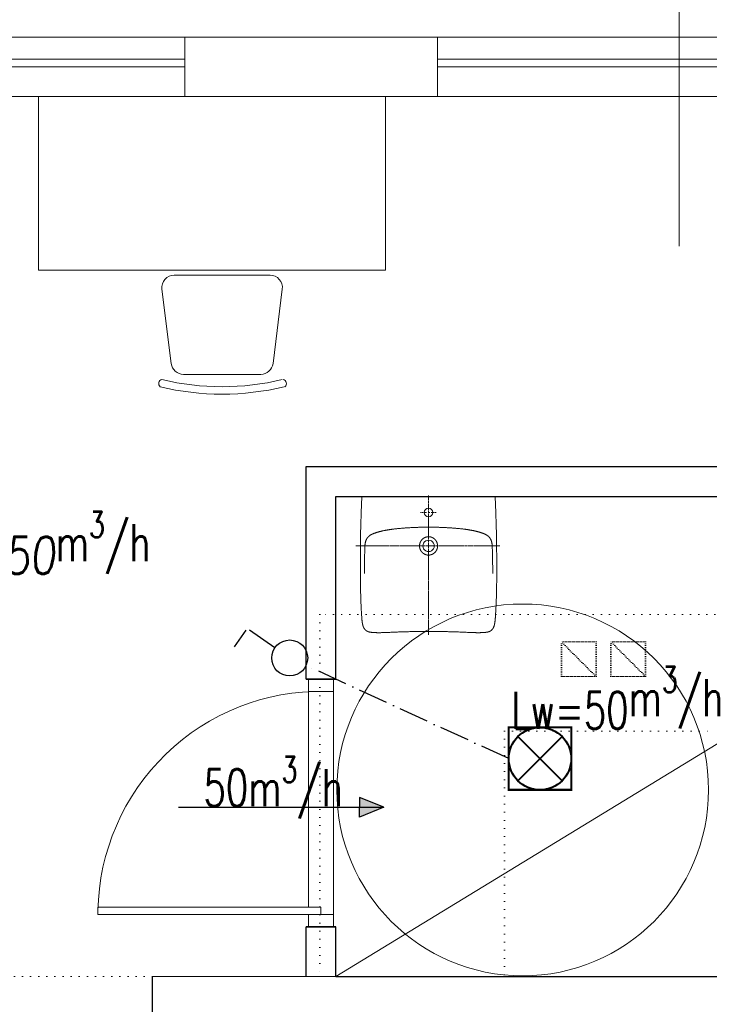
# Model space of a CAD drawing. Header units: millimetres. Extents: x -6513 to 30474, y -6915 to 65597.
# Tile 53 of 256: x -929 to -651, y 6786 to 7184. Entities that reach past the tile are written whole.
import ezdxf

# ---------------------------------------------------------------- set-up
doc = ezdxf.new("R2010")
doc.units = ezdxf.units.MM
for name, pattern in [('ACAD_ISO10W100', [18, 12, -3, 0, -3]), ('CENTER', [0.6, 0.375, -0.075, 0.075, -0.075]), ('DOT', [6.35, 0, -6.35])]:
    doc.linetypes.add(name, pattern=pattern)
for name, color, linetype, lineweight in [('A_cienka', 8, 'Continuous', 5), ('A_meble', 8, 'Continuous', 0), ('A_widok', 8, 'Continuous', 13), ('cieńkie', 8, 'Continuous', 9), ('DB-WM-nawiew-opis', 8, 'Continuous', 25), ('DB-WM-nawiew-opis-odnośnik', 8, 'Continuous', 30), ('DB-WM-wywiew-opis', 8, 'Continuous', 25), ('DB_WM_nawiew', 8, 'Continuous', 30), ('E_oświetlenie', 1, 'Continuous', 30), ('E_technologia', 1, 'ACAD_ISO10W100', 30), ('sanitarne ARCHWIG', 8, 'Continuous', 9), ('snitarne archwig nowe', 8, 'Continuous', 9), ('Stolarka ARCHWIG', 8, 'Continuous', 5), ('wyburzenia', 8, 'DOT', 20), ('Ściany ARCHWIG', 8, 'Continuous', 30)]:
    doc.layers.add(name, color=color, linetype=linetype, lineweight=lineweight)
doc.layers.add('DB_WM_nawiew-opis', color=8, linetype='Continuous')
doc.styles.add('ROMANSS', font='romans.shx', dxfattribs={"width": 0.8, "oblique": 5})
doc.styles.get("Standard").update_dxf_attribs({"font": 'txt.shx', "width": 0.9})

# ---------------------------------------------------------------- blocks, each defined once
blk = doc.blocks.new('A$C2355049C')
at = {"layer": 'DB-WM-nawiew-opis-odnośnik'}
h = blk.add_hatch(color=256, dxfattribs=at)
h.paths.add_polyline_path([(0, -9.82), (3.94, -9.82), (0, 0)])
h.paths.add_polyline_path([(0, 0), (-3.94, -9.82), (0, -9.82)])
at = {"layer": 'DB-WM-nawiew-opis-odnośnik', "flags": 128}
for points in [[(0, 0), (-3.94, -9.82), (0, -9.82)], [(0, -82.94), (0, 0)], [(0, 0), (3.94, -9.82), (0, -9.82)]]:
    blk.add_lwpolyline(points, dxfattribs=at)
blk = doc.blocks.new('raster')
at = {"layer": 'E_oświetlenie', "lineweight": 40}
for p, q in [((-21.21, 21.21), (21.21, -21.21)), ((21.21, 21.21), (-21.21, -21.21))]:
    blk.add_line(p, q, dxfattribs=at)
at = {"layer": 'E_oświetlenie', "const_width": 2}
blk.add_lwpolyline([(-30, -30), (30, -30), (30, 30), (-30, 30)], close=True, dxfattribs=at)
at = {"layer": 'E_oświetlenie', "lineweight": 40}
blk.add_circle((0, 0), 30, dxfattribs=at)

msp = doc.modelspace()

# ---------------------------------------------------------------- linework, layer by layer
at = {"layer": 'A_cienka', "ltscale": 10}
msp.add_line((-662.946, 7092.253), (-662.946, 7243.05), dxfattribs=at)
at = {"layer": 'A_cienka'}
for p, q in [((-2791.446, 7176.652), (2345.554, 7176.652)), ((-2791.446, 7176.652), (4632.554, 7176.652)), ((-862.446, 7167.652), (-1057.446, 7167.652)), ((-760.446, 7167.652), (-565.446, 7167.652)), ((-862.446, 7164.652), (-1057.446, 7164.652)), ((-760.446, 7164.652), (-565.446, 7164.652)), ((-1081.446, 7152.652), (-541.446, 7152.652))]:
    msp.add_line(p, q, dxfattribs=at)
at = {"layer": 'A_meble'}
for p, q in [((-781.446, 7152.652), (-921.446, 7152.652)), ((-921.446, 7152.652), (-921.446, 7082.652)), ((-781.446, 7082.652), (-781.446, 7152.652)), ((-921.446, 7082.652), (-781.446, 7082.652)), ((-828.012, 7080.553), (-866.684, 7080.553)), ((-871.645, 7074.933), (-867.895, 7044.933)), ((-823.05, 7074.933), (-826.8, 7044.933)), ((-862.934, 7040.553), (-831.762, 7040.553))]:
    msp.add_line(p, q, dxfattribs=at)
for centre, radius, start, end in [((-866.684, 7075.553), 5, 90, 187.12502), ((-828.012, 7075.553), 5, 352.87498, 90), ((-862.934, 7045.553), 5, 187.12502, 270), ((-831.762, 7045.553), 5, 270, 352.87498), ((-871.244, 7036.828), 1.687, 103.52517, 229.10374), ((-847.348, 7138.22), 105.667, 256.31445, 283.68555), ((-847.348, 7138.22), 102.667, 256.31445, 283.68555), ((-823.09, 7036.828), 1.687, 310.89626, 76.47483)]:
    msp.add_arc(centre, radius, start, end, dxfattribs=at)
at = {"layer": 'A_widok', "ltscale": 5}
msp.add_line((-541.446, 6797.652), (-875.492, 6797.652), dxfattribs=at)
msp.add_lwpolyline([(-862.446, 7176.652), (-760.446, 7176.652), (-760.446, 7152.652), (-862.446, 7152.652)], close=True, dxfattribs=at)
at = {"layer": 'cieńkie'}
msp.add_circle((-726.065, 6872.902), 75, dxfattribs=at)
at = {"layer": 'E_oświetlenie'}
for p, q in [((-837.71, 6937.411, -4.306), (-842.411, 6930.635, -4.306)), ((-826.025, 6930.271, -4.306), (-836.317, 6937.411, -4.306))]:
    msp.add_line(p, q, dxfattribs=at)
msp.add_circle((-820.066, 6926.137, -4.306), 7.252, dxfattribs=at)
at = {"layer": 'E_technologia'}
msp.add_line((-731.664, 6885.532, 40.424), (-813.476, 6923.11, -4.306), dxfattribs=at)
at = {"layer": 'sanitarne ARCHWIG', "linetype": 'Continuous'}
for points in [[(-790.929, 6991.335), (-791.215, 6984.728), (-791.358, 6979.806), (-791.435, 6975.912), (-791.48, 6972.687), (-791.508, 6969.931), (-791.525, 6967.522), (-791.536, 6965.379), (-791.542, 6963.448), (-791.544, 6962.421)], [(-790.929, 6991.338), (-737.13, 6991.341)], [(-737.13, 6991.336), (-736.844, 6984.729), (-736.701, 6979.806), (-736.624, 6975.912), (-736.579, 6972.687), (-736.551, 6969.931), (-736.534, 6967.522), (-736.522, 6965.38), (-736.516, 6963.449), (-736.515, 6962.422)], [(-767.133, 6984.843), (-767.25, 6984.843)], [(-766.2, 6984.843), (-766.9, 6984.843)], [(-765.85, 6984.843), (-765.967, 6984.843)], [(-764.917, 6984.843), (-765.617, 6984.843)], [(-763.555, 6984.844), (-764.255, 6984.844)], [(-762.272, 6984.844), (-762.972, 6984.844)], [(-761.922, 6984.844), (-762.038, 6984.844)], [(-760.988, 6984.844), (-761.688, 6984.844)], [(-764.035, 6978.902), (-764.348, 6978.902), (-764.662, 6978.9), (-764.975, 6978.899), (-765.289, 6978.896), (-765.602, 6978.893), (-765.915, 6978.889), (-766.229, 6978.885), (-766.542, 6978.88), (-766.855, 6978.874), (-767.169, 6978.868), (-767.482, 6978.86), (-767.795, 6978.852), (-768.109, 6978.844), (-768.422, 6978.834), (-768.735, 6978.824), (-769.048, 6978.814), (-769.361, 6978.802), (-769.675, 6978.79), (-769.988, 6978.777), (-770.301, 6978.763), (-770.614, 6978.748), (-770.927, 6978.733), (-771.24, 6978.716), (-771.553, 6978.699), (-771.866, 6978.681), (-772.178, 6978.662), (-772.491, 6978.643), (-772.804, 6978.622), (-773.117, 6978.601), (-773.429, 6978.579), (-773.742, 6978.555), (-774.054, 6978.531), (-774.367, 6978.506), (-774.679, 6978.48), (-774.991, 6978.454), (-775.303, 6978.426), (-775.615, 6978.397), (-775.927, 6978.367), (-776.239, 6978.337), (-776.551, 6978.305), (-776.863, 6978.273), (-777.174, 6978.239), (-777.486, 6978.204), (-777.797, 6978.169), (-778.108, 6978.132), (-778.419, 6978.094), (-778.575, 6978.074), (-778.73, 6978.055), (-778.886, 6978.034), (-779.041, 6978.014), (-779.196, 6977.993), (-779.352, 6977.972), (-779.507, 6977.95), (-779.662, 6977.928), (-779.817, 6977.905), (-779.972, 6977.882), (-780.127, 6977.858), (-780.282, 6977.834), (-780.436, 6977.809), (-780.591, 6977.784), (-780.746, 6977.758), (-780.9, 6977.732), (-781.054, 6977.705), (-781.209, 6977.677), (-781.363, 6977.649), (-781.517, 6977.62), (-781.671, 6977.591), (-781.824, 6977.56), (-781.978, 6977.53), (-782.132, 6977.498), (-782.285, 6977.466), (-782.438, 6977.433), (-782.591, 6977.399), (-782.744, 6977.365), (-782.897, 6977.329), (-783.049, 6977.293), (-783.202, 6977.257), (-783.354, 6977.219), (-783.506, 6977.181), (-783.657, 6977.141), (-783.809, 6977.101), (-783.96, 6977.06), (-784.111, 6977.019), (-784.262, 6976.976), (-784.412, 6976.932), (-784.563, 6976.888), (-784.713, 6976.843), (-784.862, 6976.797), (-785.012, 6976.75), (-785.161, 6976.702), (-785.31, 6976.653), (-785.459, 6976.603), (-785.607, 6976.552), (-785.755, 6976.5), (-785.828, 6976.474), (-785.902, 6976.447), (-785.976, 6976.42), (-786.049, 6976.393), (-786.122, 6976.365), (-786.195, 6976.336), (-786.268, 6976.308), (-786.341, 6976.279), (-786.413, 6976.249), (-786.486, 6976.219), (-786.558, 6976.188), (-786.63, 6976.156), (-786.701, 6976.124), (-786.772, 6976.092), (-786.843, 6976.059), (-786.914, 6976.025), (-786.984, 6975.99), (-787.054, 6975.955), (-787.124, 6975.919), (-787.193, 6975.882), (-787.262, 6975.844), (-787.33, 6975.806), (-787.398, 6975.766), (-787.465, 6975.726), (-787.532, 6975.685), (-787.598, 6975.643), (-787.663, 6975.6), (-787.728, 6975.556), (-787.793, 6975.511), (-787.856, 6975.465), (-787.887, 6975.441), (-787.919, 6975.418), (-787.95, 6975.394), (-787.981, 6975.37), (-788.011, 6975.345), (-788.042, 6975.32), (-788.072, 6975.295), (-788.102, 6975.27), (-788.131, 6975.245), (-788.161, 6975.219), (-788.19, 6975.193), (-788.219, 6975.166), (-788.248, 6975.14), (-788.276, 6975.113), (-788.305, 6975.085), (-788.333, 6975.058), (-788.36, 6975.03), (-788.388, 6975.002), (-788.415, 6974.974), (-788.441, 6974.945), (-788.468, 6974.916), (-788.494, 6974.887), (-788.52, 6974.858), (-788.546, 6974.828), (-788.571, 6974.798), (-788.596, 6974.768), (-788.62, 6974.737), (-788.645, 6974.707), (-788.669, 6974.676), (-788.692, 6974.644), (-788.716, 6974.613), (-788.739, 6974.581), (-788.761, 6974.549), (-788.784, 6974.517), (-788.806, 6974.485), (-788.828, 6974.452), (-788.849, 6974.42), (-788.871, 6974.387), (-788.891, 6974.353), (-788.912, 6974.32), (-788.932, 6974.287), (-788.952, 6974.253), (-788.972, 6974.219), (-788.992, 6974.185), (-789.011, 6974.151), (-789.03, 6974.116), (-789.048, 6974.082), (-789.067, 6974.047), (-789.102, 6973.977), (-789.137, 6973.907), (-789.17, 6973.836), (-789.203, 6973.765), (-789.234, 6973.693), (-789.264, 6973.621), (-789.293, 6973.548), (-789.321, 6973.475), (-789.348, 6973.401), (-789.374, 6973.327), (-789.398, 6973.253), (-789.422, 6973.178), (-789.444, 6973.103), (-789.465, 6973.027), (-789.486, 6972.952), (-789.505, 6972.876), (-789.523, 6972.8), (-789.541, 6972.723), (-789.557, 6972.646), (-789.573, 6972.57), (-789.587, 6972.493), (-789.601, 6972.415), (-789.614, 6972.338), (-789.626, 6972.261), (-789.637, 6972.183), (-789.647, 6972.105), (-789.657, 6972.028), (-789.665, 6971.95), (-789.674, 6971.872), (-789.681, 6971.794), (-789.688, 6971.716), (-789.695, 6971.638), (-789.7, 6971.559), (-789.706, 6971.481), (-789.711, 6971.403), (-789.716, 6971.325), (-789.724, 6971.168), (-789.731, 6971.012), (-789.737, 6970.855), (-789.743, 6970.699), (-789.748, 6970.542), (-789.759, 6970.229), (-789.768, 6969.916), (-789.778, 6969.602), (-789.787, 6969.289), (-789.796, 6968.976), (-789.804, 6968.663), (-789.812, 6968.349), (-789.819, 6968.036), (-789.826, 6967.723), (-789.84, 6967.096), (-789.852, 6966.469), (-789.863, 6965.843), (-789.874, 6965.216), (-789.883, 6964.589), (-789.892, 6963.963), (-789.9, 6963.336), (-789.907, 6962.709), (-789.914, 6962.082), (-789.92, 6961.456), (-789.926, 6960.829), (-789.932, 6960.202)], [(-764.023, 6978.902), (-763.71, 6978.902), (-763.396, 6978.9), (-763.083, 6978.899), (-762.77, 6978.896), (-762.456, 6978.893), (-762.143, 6978.889), (-761.829, 6978.885), (-761.516, 6978.88), (-761.203, 6978.874), (-760.889, 6978.868), (-760.576, 6978.86), (-760.263, 6978.852), (-759.95, 6978.844), (-759.636, 6978.834), (-759.323, 6978.824), (-759.01, 6978.814), (-758.697, 6978.802), (-758.384, 6978.79), (-758.07, 6978.777), (-757.757, 6978.763), (-757.444, 6978.748), (-757.131, 6978.733), (-756.818, 6978.716), (-756.505, 6978.699), (-756.193, 6978.681), (-755.88, 6978.662), (-755.567, 6978.643), (-755.254, 6978.622), (-754.942, 6978.601), (-754.629, 6978.579), (-754.316, 6978.555), (-754.004, 6978.531), (-753.692, 6978.506), (-753.379, 6978.48), (-753.067, 6978.454), (-752.755, 6978.426), (-752.443, 6978.397), (-752.131, 6978.367), (-751.819, 6978.337), (-751.507, 6978.305), (-751.195, 6978.273), (-750.884, 6978.239), (-750.572, 6978.204), (-750.261, 6978.169), (-749.95, 6978.132), (-749.639, 6978.094), (-749.483, 6978.074), (-749.328, 6978.055), (-749.172, 6978.034), (-749.017, 6978.014), (-748.862, 6977.993), (-748.707, 6977.972), (-748.551, 6977.95), (-748.396, 6977.928), (-748.241, 6977.905), (-748.086, 6977.882), (-747.931, 6977.858), (-747.776, 6977.834), (-747.622, 6977.809), (-747.467, 6977.784), (-747.313, 6977.758), (-747.158, 6977.732), (-747.004, 6977.705), (-746.849, 6977.677), (-746.695, 6977.649), (-746.541, 6977.62), (-746.387, 6977.591), (-746.234, 6977.56), (-746.08, 6977.53), (-745.927, 6977.498), (-745.773, 6977.466), (-745.62, 6977.433), (-745.467, 6977.399), (-745.314, 6977.365), (-745.161, 6977.329), (-745.009, 6977.293), (-744.857, 6977.257), (-744.704, 6977.219), (-744.553, 6977.181), (-744.401, 6977.141), (-744.249, 6977.101), (-744.098, 6977.06), (-743.947, 6977.019), (-743.796, 6976.976), (-743.646, 6976.932), (-743.495, 6976.888), (-743.345, 6976.843), (-743.196, 6976.797), (-743.046, 6976.75), (-742.897, 6976.702), (-742.748, 6976.653), (-742.6, 6976.603), (-742.451, 6976.552), (-742.304, 6976.5), (-742.23, 6976.474), (-742.156, 6976.447), (-742.083, 6976.42), (-742.009, 6976.393), (-741.936, 6976.365), (-741.863, 6976.336), (-741.79, 6976.308), (-741.717, 6976.279), (-741.645, 6976.249), (-741.572, 6976.219), (-741.5, 6976.188), (-741.429, 6976.156), (-741.357, 6976.124), (-741.286, 6976.092), (-741.215, 6976.059), (-741.144, 6976.025), (-741.074, 6975.99), (-741.004, 6975.955), (-740.934, 6975.919), (-740.865, 6975.882), (-740.796, 6975.844), (-740.728, 6975.806), (-740.66, 6975.766), (-740.593, 6975.726), (-740.526, 6975.685), (-740.46, 6975.643), (-740.395, 6975.6), (-740.33, 6975.556), (-740.266, 6975.511), (-740.202, 6975.465), (-740.171, 6975.441), (-740.139, 6975.418), (-740.108, 6975.394), (-740.078, 6975.37), (-740.047, 6975.345), (-740.017, 6975.32), (-739.986, 6975.295), (-739.956, 6975.27), (-739.927, 6975.245), (-739.897, 6975.219), (-739.868, 6975.193), (-739.839, 6975.166), (-739.81, 6975.14), (-739.782, 6975.113), (-739.753, 6975.085), (-739.726, 6975.058), (-739.698, 6975.03), (-739.67, 6975.002), (-739.643, 6974.974), (-739.617, 6974.945), (-739.59, 6974.916), (-739.564, 6974.887), (-739.538, 6974.858), (-739.513, 6974.828), (-739.487, 6974.798), (-739.462, 6974.768), (-739.438, 6974.737), (-739.413, 6974.707), (-739.389, 6974.676), (-739.366, 6974.644), (-739.342, 6974.613), (-739.319, 6974.581), (-739.297, 6974.549), (-739.274, 6974.517), (-739.252, 6974.485), (-739.23, 6974.452), (-739.209, 6974.42), (-739.188, 6974.387), (-739.167, 6974.353), (-739.146, 6974.32), (-739.126, 6974.287), (-739.106, 6974.253), (-739.086, 6974.219), (-739.066, 6974.185), (-739.047, 6974.151), (-739.028, 6974.116), (-739.01, 6974.082), (-738.992, 6974.047), (-738.956, 6973.977), (-738.921, 6973.907), (-738.888, 6973.836), (-738.855, 6973.765), (-738.824, 6973.693), (-738.794, 6973.621), (-738.765, 6973.548), (-738.737, 6973.475), (-738.71, 6973.401), (-738.685, 6973.327), (-738.66, 6973.253), (-738.637, 6973.178), (-738.614, 6973.103), (-738.593, 6973.027), (-738.572, 6972.952), (-738.553, 6972.876), (-738.535, 6972.8), (-738.517, 6972.723), (-738.501, 6972.646), (-738.485, 6972.57), (-738.471, 6972.493), (-738.457, 6972.415), (-738.444, 6972.338), (-738.432, 6972.261), (-738.421, 6972.183), (-738.411, 6972.105), (-738.402, 6972.028), (-738.393, 6971.95), (-738.385, 6971.872), (-738.377, 6971.794), (-738.37, 6971.716), (-738.364, 6971.638), (-738.358, 6971.559), (-738.352, 6971.481), (-738.347, 6971.403), (-738.343, 6971.325), (-738.334, 6971.168), (-738.327, 6971.012), (-738.321, 6970.855), (-738.315, 6970.699), (-738.31, 6970.542), (-738.3, 6970.229), (-738.29, 6969.916), (-738.28, 6969.602), (-738.271, 6969.289), (-738.263, 6968.976), (-738.254, 6968.663), (-738.247, 6968.349), (-738.239, 6968.036), (-738.232, 6967.723), (-738.218, 6967.096), (-738.206, 6966.469), (-738.195, 6965.843), (-738.185, 6965.216), (-738.175, 6964.589), (-738.166, 6963.963), (-738.158, 6963.336), (-738.151, 6962.709), (-738.144, 6962.082), (-738.138, 6961.456), (-738.132, 6960.829), (-738.126, 6960.202)], [(-764.029, 6975.053), (-764.057, 6975.053), (-764.085, 6975.052), (-764.113, 6975.051), (-764.141, 6975.05), (-764.169, 6975.048), (-764.196, 6975.047), (-764.224, 6975.045), (-764.252, 6975.043), (-764.28, 6975.041), (-764.308, 6975.038), (-764.336, 6975.036), (-764.363, 6975.033), (-764.391, 6975.03), (-764.419, 6975.027), (-764.447, 6975.024), (-764.474, 6975.02), (-764.502, 6975.016), (-764.53, 6975.012), (-764.557, 6975.008), (-764.585, 6975.004), (-764.613, 6974.999), (-764.64, 6974.994), (-764.668, 6974.989), (-764.695, 6974.984), (-764.722, 6974.979), (-764.75, 6974.973), (-764.777, 6974.967), (-764.804, 6974.961), (-764.832, 6974.955), (-764.859, 6974.948), (-764.886, 6974.942), (-764.913, 6974.935), (-764.94, 6974.928), (-764.967, 6974.921), (-764.994, 6974.913), (-765.021, 6974.905), (-765.048, 6974.898), (-765.074, 6974.89), (-765.101, 6974.881), (-765.128, 6974.873), (-765.154, 6974.864), (-765.181, 6974.855), (-765.207, 6974.846), (-765.234, 6974.837), (-765.26, 6974.827), (-765.286, 6974.818), (-765.312, 6974.808), (-765.338, 6974.798), (-765.364, 6974.788), (-765.39, 6974.777), (-765.416, 6974.766), (-765.442, 6974.755), (-765.467, 6974.744), (-765.493, 6974.733), (-765.518, 6974.722), (-765.544, 6974.71), (-765.569, 6974.698), (-765.594, 6974.686), (-765.619, 6974.674), (-765.644, 6974.661), (-765.669, 6974.649), (-765.694, 6974.636), (-765.719, 6974.623), (-765.743, 6974.61), (-765.768, 6974.596), (-765.792, 6974.583), (-765.817, 6974.569), (-765.841, 6974.555), (-765.865, 6974.541), (-765.889, 6974.526), (-765.913, 6974.512), (-765.936, 6974.497), (-765.96, 6974.482), (-765.984, 6974.467), (-766.007, 6974.452), (-766.03, 6974.436), (-766.053, 6974.42), (-766.076, 6974.405), (-766.099, 6974.389), (-766.122, 6974.372), (-766.145, 6974.356), (-766.167, 6974.34), (-766.19, 6974.323), (-766.212, 6974.306), (-766.234, 6974.289), (-766.256, 6974.272), (-766.278, 6974.254), (-766.3, 6974.237), (-766.321, 6974.219), (-766.343, 6974.201), (-766.364, 6974.183), (-766.385, 6974.165), (-766.406, 6974.147), (-766.427, 6974.128), (-766.448, 6974.109), (-766.469, 6974.091), (-766.489, 6974.072), (-766.509, 6974.052), (-766.53, 6974.033), (-766.55, 6974.014), (-766.57, 6973.994), (-766.589, 6973.974), (-766.609, 6973.954), (-766.628, 6973.934), (-766.648, 6973.914), (-766.667, 6973.894), (-766.686, 6973.873), (-766.705, 6973.853), (-766.723, 6973.832), (-766.742, 6973.811), (-766.76, 6973.79), (-766.778, 6973.769), (-766.796, 6973.747), (-766.814, 6973.726), (-766.832, 6973.704), (-766.85, 6973.683), (-766.867, 6973.661), (-766.884, 6973.639), (-766.901, 6973.617), (-766.918, 6973.594), (-766.935, 6973.572), (-766.952, 6973.55), (-766.968, 6973.527), (-766.984, 6973.504), (-767, 6973.481), (-767.016, 6973.458), (-767.032, 6973.435), (-767.048, 6973.412), (-767.063, 6973.389), (-767.078, 6973.365), (-767.093, 6973.342), (-767.108, 6973.318), (-767.123, 6973.294), (-767.137, 6973.271), (-767.152, 6973.247), (-767.166, 6973.223), (-767.18, 6973.198), (-767.194, 6973.174), (-767.207, 6973.15), (-767.221, 6973.125), (-767.234, 6973.101), (-767.247, 6973.076), (-767.26, 6973.051), (-767.273, 6973.026), (-767.285, 6973.001), (-767.298, 6972.976), (-767.31, 6972.951), (-767.322, 6972.926), (-767.333, 6972.9), (-767.345, 6972.875), (-767.356, 6972.849), (-767.368, 6972.824), (-767.379, 6972.798), (-767.389, 6972.772), (-767.4, 6972.747), (-767.41, 6972.721), (-767.421, 6972.695), (-767.431, 6972.669), (-767.44, 6972.642), (-767.45, 6972.616), (-767.459, 6972.59), (-767.469, 6972.563), (-767.478, 6972.537), (-767.486, 6972.511), (-767.495, 6972.484), (-767.504, 6972.457), (-767.512, 6972.431), (-767.52, 6972.404), (-767.528, 6972.377), (-767.535, 6972.35), (-767.543, 6972.323), (-767.55, 6972.296), (-767.557, 6972.269), (-767.564, 6972.242), (-767.571, 6972.215), (-767.577, 6972.188), (-767.583, 6972.161), (-767.59, 6972.133), (-767.595, 6972.106), (-767.601, 6972.079), (-767.607, 6972.051), (-767.612, 6972.024), (-767.617, 6971.996), (-767.622, 6971.969), (-767.627, 6971.941), (-767.631, 6971.914), (-767.635, 6971.886), (-767.64, 6971.859), (-767.643, 6971.831), (-767.647, 6971.803), (-767.651, 6971.776), (-767.654, 6971.748), (-767.657, 6971.72), (-767.66, 6971.692), (-767.662, 6971.664), (-767.665, 6971.637), (-767.667, 6971.609), (-767.669, 6971.581), (-767.671, 6971.553), (-767.673, 6971.525), (-767.674, 6971.497), (-767.675, 6971.469), (-767.676, 6971.441), (-767.677, 6971.413), (-767.677, 6971.385), (-767.678, 6971.358), (-767.678, 6971.33), (-767.678, 6971.302), (-767.678, 6971.274), (-767.677, 6971.246), (-767.676, 6971.218), (-767.675, 6971.19), (-767.674, 6971.162), (-767.673, 6971.134), (-767.671, 6971.106), (-767.669, 6971.078), (-767.667, 6971.051), (-767.665, 6971.023), (-767.663, 6970.995), (-767.66, 6970.967), (-767.657, 6970.939), (-767.654, 6970.911), (-767.651, 6970.884), (-767.647, 6970.856), (-767.643, 6970.828), (-767.64, 6970.801), (-767.635, 6970.773), (-767.631, 6970.745), (-767.626, 6970.718), (-767.622, 6970.69), (-767.617, 6970.662), (-767.611, 6970.635), (-767.606, 6970.608), (-767.6, 6970.58), (-767.594, 6970.553), (-767.588, 6970.525), (-767.582, 6970.498), (-767.575, 6970.471), (-767.569, 6970.444), (-767.562, 6970.416), (-767.555, 6970.389), (-767.547, 6970.362), (-767.54, 6970.335), (-767.532, 6970.308), (-767.524, 6970.282), (-767.516, 6970.255), (-767.508, 6970.228), (-767.499, 6970.201), (-767.49, 6970.175), (-767.481, 6970.148), (-767.472, 6970.122), (-767.463, 6970.096), (-767.453, 6970.069), (-767.444, 6970.043), (-767.434, 6970.017), (-767.423, 6969.991), (-767.411, 6969.959), (-767.398, 6969.928), (-767.384, 6969.896), (-767.371, 6969.865), (-767.357, 6969.833), (-767.343, 6969.802), (-767.328, 6969.771), (-767.314, 6969.74), (-767.299, 6969.709), (-767.283, 6969.679), (-767.268, 6969.648), (-767.252, 6969.618), (-767.236, 6969.588), (-767.22, 6969.557), (-767.203, 6969.528), (-767.186, 6969.498), (-767.169, 6969.468), (-767.151, 6969.439), (-767.134, 6969.409), (-767.116, 6969.38), (-767.097, 6969.351), (-767.079, 6969.323), (-767.06, 6969.294), (-767.041, 6969.265), (-767.022, 6969.237), (-767.002, 6969.209), (-766.982, 6969.181), (-766.962, 6969.153), (-766.942, 6969.126), (-766.921, 6969.099), (-766.9, 6969.071), (-766.879, 6969.044), (-766.858, 6969.018), (-766.836, 6968.991), (-766.815, 6968.965), (-766.792, 6968.939), (-766.77, 6968.913), (-766.748, 6968.887), (-766.725, 6968.861), (-766.702, 6968.836), (-766.679, 6968.811), (-766.655, 6968.786), (-766.631, 6968.761), (-766.608, 6968.736), (-766.583, 6968.712), (-766.559, 6968.688), (-766.534, 6968.664), (-766.51, 6968.641), (-766.485, 6968.617), (-766.459, 6968.594), (-766.434, 6968.571), (-766.408, 6968.549), (-766.382, 6968.526), (-766.356, 6968.504), (-766.33, 6968.482), (-766.304, 6968.46), (-766.277, 6968.439), (-766.25, 6968.418), (-766.223, 6968.397), (-766.196, 6968.376), (-766.168, 6968.355), (-766.141, 6968.335), (-766.113, 6968.315), (-766.085, 6968.296), (-766.057, 6968.276), (-766.028, 6968.257), (-766, 6968.238), (-765.971, 6968.219), (-765.942, 6968.201), (-765.913, 6968.183), (-765.884, 6968.165), (-765.854, 6968.147), (-765.825, 6968.13), (-765.795, 6968.113), (-765.765, 6968.096), (-765.735, 6968.08), (-765.705, 6968.064), (-765.675, 6968.048), (-765.644, 6968.032), (-765.614, 6968.017), (-765.583, 6968.002), (-765.552, 6967.987), (-765.521, 6967.973), (-765.49, 6967.958), (-765.459, 6967.945), (-765.427, 6967.931), (-765.396, 6967.918), (-765.364, 6967.905), (-765.332, 6967.892), (-765.3, 6967.88), (-765.268, 6967.867), (-765.236, 6967.856), (-765.204, 6967.844), (-765.171, 6967.833), (-765.139, 6967.822), (-765.106, 6967.811), (-765.074, 6967.801), (-765.041, 6967.791), (-765.008, 6967.781), (-764.975, 6967.772), (-764.942, 6967.763), (-764.909, 6967.754), (-764.876, 6967.746), (-764.843, 6967.737), (-764.809, 6967.73), (-764.776, 6967.722), (-764.742, 6967.715), (-764.709, 6967.708), (-764.675, 6967.701), (-764.642, 6967.695), (-764.608, 6967.689), (-764.574, 6967.683), (-764.54, 6967.678), (-764.506, 6967.673), (-764.473, 6967.668), (-764.439, 6967.664), (-764.405, 6967.66), (-764.371, 6967.656), (-764.336, 6967.652), (-764.302, 6967.649), (-764.268, 6967.646), (-764.234, 6967.644), (-764.2, 6967.641), (-764.166, 6967.639), (-764.132, 6967.638), (-764.097, 6967.636), (-764.063, 6967.635), (-764.029, 6967.635), (-764.029, 6967.635)], [(-764.03, 6975.053), (-764.002, 6975.053), (-763.974, 6975.052), (-763.946, 6975.051), (-763.918, 6975.05), (-763.89, 6975.048), (-763.862, 6975.047), (-763.834, 6975.045), (-763.807, 6975.043), (-763.779, 6975.041), (-763.751, 6975.038), (-763.723, 6975.036), (-763.695, 6975.033), (-763.668, 6975.03), (-763.64, 6975.027), (-763.612, 6975.024), (-763.584, 6975.02), (-763.557, 6975.016), (-763.529, 6975.012), (-763.501, 6975.008), (-763.474, 6975.004), (-763.446, 6974.999), (-763.419, 6974.994), (-763.391, 6974.989), (-763.364, 6974.984), (-763.336, 6974.979), (-763.309, 6974.973), (-763.282, 6974.967), (-763.254, 6974.961), (-763.227, 6974.955), (-763.2, 6974.948), (-763.173, 6974.942), (-763.146, 6974.935), (-763.119, 6974.928), (-763.092, 6974.921), (-763.065, 6974.913), (-763.038, 6974.905), (-763.011, 6974.898), (-762.984, 6974.89), (-762.958, 6974.881), (-762.931, 6974.873), (-762.904, 6974.864), (-762.878, 6974.855), (-762.852, 6974.846), (-762.825, 6974.837), (-762.799, 6974.827), (-762.773, 6974.818), (-762.747, 6974.808), (-762.721, 6974.798), (-762.695, 6974.788), (-762.669, 6974.777), (-762.643, 6974.766), (-762.617, 6974.755), (-762.591, 6974.744), (-762.566, 6974.733), (-762.54, 6974.722), (-762.515, 6974.71), (-762.49, 6974.698), (-762.465, 6974.686), (-762.439, 6974.674), (-762.414, 6974.661), (-762.39, 6974.649), (-762.365, 6974.636), (-762.34, 6974.623), (-762.315, 6974.61), (-762.291, 6974.596), (-762.266, 6974.583), (-762.242, 6974.569), (-762.218, 6974.555), (-762.194, 6974.541), (-762.17, 6974.526), (-762.146, 6974.512), (-762.122, 6974.497), (-762.099, 6974.482), (-762.075, 6974.467), (-762.052, 6974.452), (-762.029, 6974.436), (-762.005, 6974.421), (-761.982, 6974.405), (-761.96, 6974.389), (-761.937, 6974.373), (-761.914, 6974.356), (-761.892, 6974.34), (-761.869, 6974.323), (-761.847, 6974.306), (-761.825, 6974.289), (-761.803, 6974.272), (-761.781, 6974.254), (-761.759, 6974.237), (-761.738, 6974.219), (-761.716, 6974.201), (-761.695, 6974.183), (-761.674, 6974.165), (-761.652, 6974.147), (-761.632, 6974.128), (-761.611, 6974.109), (-761.59, 6974.091), (-761.57, 6974.072), (-761.549, 6974.052), (-761.529, 6974.033), (-761.509, 6974.014), (-761.489, 6973.994), (-761.469, 6973.974), (-761.45, 6973.954), (-761.43, 6973.934), (-761.411, 6973.914), (-761.392, 6973.894), (-761.373, 6973.873), (-761.354, 6973.853), (-761.335, 6973.832), (-761.317, 6973.811), (-761.299, 6973.79), (-761.28, 6973.769), (-761.262, 6973.747), (-761.244, 6973.726), (-761.227, 6973.704), (-761.209, 6973.683), (-761.192, 6973.661), (-761.174, 6973.639), (-761.157, 6973.617), (-761.14, 6973.594), (-761.124, 6973.572), (-761.107, 6973.55), (-761.091, 6973.527), (-761.074, 6973.504), (-761.058, 6973.481), (-761.042, 6973.458), (-761.027, 6973.435), (-761.011, 6973.412), (-760.996, 6973.389), (-760.981, 6973.365), (-760.965, 6973.342), (-760.951, 6973.318), (-760.936, 6973.295), (-760.921, 6973.271), (-760.907, 6973.247), (-760.893, 6973.223), (-760.879, 6973.198), (-760.865, 6973.174), (-760.851, 6973.15), (-760.838, 6973.125), (-760.825, 6973.101), (-760.812, 6973.076), (-760.799, 6973.051), (-760.786, 6973.026), (-760.773, 6973.001), (-760.761, 6972.976), (-760.749, 6972.951), (-760.737, 6972.926), (-760.725, 6972.9), (-760.714, 6972.875), (-760.702, 6972.85), (-760.691, 6972.824), (-760.68, 6972.798), (-760.669, 6972.772), (-760.659, 6972.747), (-760.648, 6972.721), (-760.638, 6972.695), (-760.628, 6972.669), (-760.618, 6972.642), (-760.609, 6972.616), (-760.599, 6972.59), (-760.59, 6972.564), (-760.581, 6972.537), (-760.572, 6972.511), (-760.564, 6972.484), (-760.555, 6972.457), (-760.547, 6972.431), (-760.539, 6972.404), (-760.531, 6972.377), (-760.523, 6972.35), (-760.516, 6972.323), (-760.509, 6972.296), (-760.502, 6972.269), (-760.495, 6972.242), (-760.488, 6972.215), (-760.482, 6972.188), (-760.475, 6972.161), (-760.469, 6972.133), (-760.463, 6972.106), (-760.458, 6972.079), (-760.452, 6972.051), (-760.447, 6972.024), (-760.442, 6971.997), (-760.437, 6971.969), (-760.432, 6971.941), (-760.428, 6971.914), (-760.423, 6971.886), (-760.419, 6971.859), (-760.415, 6971.831), (-760.412, 6971.803), (-760.408, 6971.776), (-760.405, 6971.748), (-760.402, 6971.72), (-760.399, 6971.692), (-760.396, 6971.664), (-760.394, 6971.637), (-760.392, 6971.609), (-760.39, 6971.581), (-760.388, 6971.553), (-760.386, 6971.525), (-760.385, 6971.497), (-760.384, 6971.469), (-760.383, 6971.441), (-760.382, 6971.413), (-760.381, 6971.386), (-760.381, 6971.358), (-760.381, 6971.33), (-760.381, 6971.302), (-760.381, 6971.274), (-760.382, 6971.246), (-760.382, 6971.218), (-760.383, 6971.19), (-760.385, 6971.162), (-760.386, 6971.134), (-760.388, 6971.106), (-760.389, 6971.079), (-760.391, 6971.051), (-760.394, 6971.023), (-760.396, 6970.995), (-760.399, 6970.967), (-760.402, 6970.939), (-760.405, 6970.912), (-760.408, 6970.884), (-760.411, 6970.856), (-760.415, 6970.828), (-760.419, 6970.801), (-760.423, 6970.773), (-760.428, 6970.745), (-760.432, 6970.718), (-760.437, 6970.69), (-760.442, 6970.663), (-760.447, 6970.635), (-760.453, 6970.608), (-760.459, 6970.58), (-760.464, 6970.553), (-760.47, 6970.525), (-760.477, 6970.498), (-760.483, 6970.471), (-760.49, 6970.444), (-760.497, 6970.416), (-760.504, 6970.389), (-760.511, 6970.362), (-760.519, 6970.335), (-760.527, 6970.308), (-760.534, 6970.282), (-760.543, 6970.255), (-760.551, 6970.228), (-760.56, 6970.201), (-760.568, 6970.175), (-760.577, 6970.148), (-760.586, 6970.122), (-760.596, 6970.096), (-760.605, 6970.069), (-760.615, 6970.043), (-760.625, 6970.017), (-760.635, 6969.991), (-760.648, 6969.959), (-760.661, 6969.928), (-760.674, 6969.896), (-760.688, 6969.865), (-760.702, 6969.833), (-760.716, 6969.802), (-760.73, 6969.771), (-760.745, 6969.74), (-760.76, 6969.709), (-760.775, 6969.679), (-760.791, 6969.648), (-760.807, 6969.618), (-760.823, 6969.588), (-760.839, 6969.558), (-760.856, 6969.528), (-760.873, 6969.498), (-760.89, 6969.468), (-760.907, 6969.439), (-760.925, 6969.409), (-760.943, 6969.38), (-760.961, 6969.351), (-760.98, 6969.323), (-760.999, 6969.294), (-761.018, 6969.266), (-761.037, 6969.237), (-761.057, 6969.209), (-761.076, 6969.181), (-761.097, 6969.154), (-761.117, 6969.126), (-761.137, 6969.099), (-761.158, 6969.071), (-761.179, 6969.045), (-761.201, 6969.018), (-761.222, 6968.991), (-761.244, 6968.965), (-761.266, 6968.939), (-761.288, 6968.913), (-761.311, 6968.887), (-761.334, 6968.861), (-761.357, 6968.836), (-761.38, 6968.811), (-761.404, 6968.786), (-761.427, 6968.761), (-761.451, 6968.737), (-761.475, 6968.712), (-761.5, 6968.688), (-761.524, 6968.664), (-761.549, 6968.641), (-761.574, 6968.617), (-761.599, 6968.594), (-761.625, 6968.571), (-761.65, 6968.549), (-761.676, 6968.526), (-761.702, 6968.504), (-761.729, 6968.482), (-761.755, 6968.46), (-761.782, 6968.439), (-761.809, 6968.418), (-761.836, 6968.397), (-761.863, 6968.376), (-761.89, 6968.355), (-761.918, 6968.335), (-761.946, 6968.315), (-761.974, 6968.296), (-762.002, 6968.276), (-762.03, 6968.257), (-762.059, 6968.238), (-762.088, 6968.219), (-762.117, 6968.201), (-762.146, 6968.183), (-762.175, 6968.165), (-762.204, 6968.147), (-762.234, 6968.13), (-762.263, 6968.113), (-762.293, 6968.096), (-762.323, 6968.08), (-762.354, 6968.064), (-762.384, 6968.048), (-762.414, 6968.032), (-762.445, 6968.017), (-762.476, 6968.002), (-762.507, 6967.987), (-762.538, 6967.973), (-762.569, 6967.958), (-762.6, 6967.945), (-762.632, 6967.931), (-762.663, 6967.918), (-762.695, 6967.905), (-762.727, 6967.892), (-762.758, 6967.88), (-762.791, 6967.867), (-762.823, 6967.856), (-762.855, 6967.844), (-762.887, 6967.833), (-762.92, 6967.822), (-762.952, 6967.811), (-762.985, 6967.801), (-763.018, 6967.791), (-763.051, 6967.781), (-763.083, 6967.772), (-763.116, 6967.763), (-763.15, 6967.754), (-763.183, 6967.746), (-763.216, 6967.737), (-763.249, 6967.73), (-763.283, 6967.722), (-763.316, 6967.715), (-763.35, 6967.708), (-763.383, 6967.701), (-763.417, 6967.695), (-763.451, 6967.689), (-763.484, 6967.683), (-763.518, 6967.678), (-763.552, 6967.673), (-763.586, 6967.668), (-763.62, 6967.664), (-763.654, 6967.66), (-763.688, 6967.656), (-763.722, 6967.652), (-763.756, 6967.649), (-763.79, 6967.646), (-763.825, 6967.644), (-763.859, 6967.641), (-763.893, 6967.639), (-763.927, 6967.638), (-763.961, 6967.636), (-763.995, 6967.635), (-764.03, 6967.635)], [(-764.029, 6975.053), (-764.029, 6975.053), (-764.029, 6975.053), (-764.029, 6975.053), (-764.029, 6975.053), (-764.029, 6975.053)], [(-764.029, 6967.289), (-764.029, 6967.635)], [(-764.029, 6967.289), (-764.029, 6967.289)], [(-791.544, 6962.421), (-791.544, 6962.072), (-791.544, 6961.722), (-791.543, 6961.373), (-791.543, 6961.024), (-791.542, 6960.675), (-791.541, 6960.325), (-791.54, 6959.976), (-791.538, 6959.627), (-791.536, 6959.277), (-791.534, 6958.928), (-791.532, 6958.579), (-791.53, 6958.23), (-791.527, 6957.88), (-791.524, 6957.531), (-791.52, 6957.182), (-791.517, 6956.832), (-791.513, 6956.483), (-791.508, 6956.134), (-791.504, 6955.785), (-791.499, 6955.435), (-791.493, 6955.086), (-791.487, 6954.737), (-791.481, 6954.388), (-791.475, 6954.038), (-791.468, 6953.689), (-791.461, 6953.34), (-791.453, 6952.991), (-791.445, 6952.641), (-791.436, 6952.292), (-791.428, 6951.943), (-791.418, 6951.594), (-791.408, 6951.245), (-791.398, 6950.896), (-791.387, 6950.546), (-791.376, 6950.197), (-791.364, 6949.848), (-791.352, 6949.499), (-791.34, 6949.15), (-791.326, 6948.801), (-791.313, 6948.452), (-791.298, 6948.103), (-791.283, 6947.754), (-791.268, 6947.405), (-791.252, 6947.056), (-791.235, 6946.707), (-791.218, 6946.358), (-791.2, 6946.01), (-791.182, 6945.661), (-791.163, 6945.312), (-791.143, 6944.963), (-791.123, 6944.614), (-791.102, 6944.266), (-791.091, 6944.092), (-791.08, 6943.917), (-791.069, 6943.743), (-791.057, 6943.569), (-791.034, 6943.22), (-791.01, 6942.872), (-790.998, 6942.697), (-790.986, 6942.523), (-790.973, 6942.349), (-790.96, 6942.175), (-790.947, 6942.001), (-790.94, 6941.914), (-790.932, 6941.827), (-790.925, 6941.74), (-790.917, 6941.653), (-790.909, 6941.566), (-790.901, 6941.479), (-790.893, 6941.392), (-790.884, 6941.305), (-790.875, 6941.218), (-790.866, 6941.131), (-790.856, 6941.044), (-790.846, 6940.958), (-790.835, 6940.871), (-790.824, 6940.784), (-790.813, 6940.698), (-790.801, 6940.611), (-790.789, 6940.525), (-790.776, 6940.438), (-790.762, 6940.352), (-790.749, 6940.266), (-790.734, 6940.18), (-790.719, 6940.094), (-790.709, 6940.039), (-790.699, 6939.984), (-790.688, 6939.928), (-790.677, 6939.873), (-790.666, 6939.819), (-790.655, 6939.764), (-790.643, 6939.709), (-790.631, 6939.654), (-790.619, 6939.599), (-790.606, 6939.545), (-790.593, 6939.49), (-790.579, 6939.436), (-790.565, 6939.382), (-790.551, 6939.328), (-790.536, 6939.273), (-790.521, 6939.22), (-790.505, 6939.166), (-790.489, 6939.112), (-790.472, 6939.059), (-790.454, 6939.005), (-790.436, 6938.952), (-790.418, 6938.899), (-790.399, 6938.847), (-790.379, 6938.794), (-790.359, 6938.742), (-790.338, 6938.69), (-790.316, 6938.638), (-790.294, 6938.587), (-790.271, 6938.535), (-790.248, 6938.485), (-790.223, 6938.434), (-790.198, 6938.384), (-790.173, 6938.334), (-790.146, 6938.284), (-790.119, 6938.235), (-790.091, 6938.186), (-790.063, 6938.138), (-790.033, 6938.09), (-790.003, 6938.042), (-789.973, 6937.995), (-789.941, 6937.948), (-789.909, 6937.902), (-789.876, 6937.857), (-789.843, 6937.812), (-789.809, 6937.767), (-789.791, 6937.745), (-789.774, 6937.723), (-789.756, 6937.701), (-789.738, 6937.68), (-789.72, 6937.658), (-789.702, 6937.637), (-789.683, 6937.616), (-789.665, 6937.595), (-789.646, 6937.574), (-789.627, 6937.554), (-789.607, 6937.533), (-789.588, 6937.513), (-789.569, 6937.493), (-789.549, 6937.473), (-789.529, 6937.453), (-789.509, 6937.433), (-789.489, 6937.414), (-789.468, 6937.395), (-789.448, 6937.376), (-789.427, 6937.357), (-789.406, 6937.338), (-789.385, 6937.32), (-789.364, 6937.301), (-789.342, 6937.283), (-789.321, 6937.265), (-789.299, 6937.247), (-789.277, 6937.23), (-789.255, 6937.213), (-789.233, 6937.195), (-789.211, 6937.178), (-789.188, 6937.162), (-789.165, 6937.145), (-789.143, 6937.129), (-789.12, 6937.113), (-789.096, 6937.097), (-789.073, 6937.081), (-789.05, 6937.066), (-789.026, 6937.051), (-789.002, 6937.036), (-788.979, 6937.021), (-788.955, 6937.006), (-788.93, 6936.992), (-788.906, 6936.978), (-788.882, 6936.964), (-788.857, 6936.951), (-788.832, 6936.937), (-788.808, 6936.924), (-788.783, 6936.911), (-788.758, 6936.899), (-788.733, 6936.886), (-788.707, 6936.874), (-788.682, 6936.862), (-788.656, 6936.851), (-788.631, 6936.839), (-788.605, 6936.828), (-788.579, 6936.817), (-788.553, 6936.807), (-788.527, 6936.796), (-788.501, 6936.786), (-788.475, 6936.776), (-788.448, 6936.767), (-788.422, 6936.757), (-788.369, 6936.739), (-788.316, 6936.721), (-788.262, 6936.704), (-788.209, 6936.688), (-788.155, 6936.673), (-788.1, 6936.658), (-788.046, 6936.644), (-787.992, 6936.631), (-787.937, 6936.618), (-787.883, 6936.606), (-787.828, 6936.594), (-787.773, 6936.583), (-787.718, 6936.572), (-787.663, 6936.561), (-787.608, 6936.551), (-787.552, 6936.541), (-787.497, 6936.532), (-787.442, 6936.523), (-787.386, 6936.515), (-787.331, 6936.507), (-787.275, 6936.499), (-787.22, 6936.492), (-787.164, 6936.485), (-787.109, 6936.478), (-787.053, 6936.471), (-786.997, 6936.465), (-786.941, 6936.459), (-786.886, 6936.454), (-786.774, 6936.443), (-786.662, 6936.433), (-786.551, 6936.424), (-786.439, 6936.416), (-786.327, 6936.408), (-786.215, 6936.401), (-786.103, 6936.394), (-785.991, 6936.387), (-785.879, 6936.381), (-785.767, 6936.376), (-785.655, 6936.371), (-785.543, 6936.366), (-785.431, 6936.362), (-785.319, 6936.358), (-785.207, 6936.354), (-785.095, 6936.351), (-784.983, 6936.348), (-784.871, 6936.346), (-784.759, 6936.344), (-784.647, 6936.342), (-784.535, 6936.34), (-784.423, 6936.339), (-784.311, 6936.339), (-784.199, 6936.338), (-784.087, 6936.338), (-783.974, 6936.338), (-783.862, 6936.339), (-783.75, 6936.339), (-783.638, 6936.34), (-783.526, 6936.342), (-783.414, 6936.343), (-783.302, 6936.345), (-783.078, 6936.349), (-782.854, 6936.354), (-782.629, 6936.36), (-782.405, 6936.366), (-782.181, 6936.374), (-781.957, 6936.382), (-781.733, 6936.39), (-781.509, 6936.399), (-781.285, 6936.408), (-781.061, 6936.417), (-780.613, 6936.437), (-780.165, 6936.457), (-779.717, 6936.477), (-779.269, 6936.496), (-778.821, 6936.515), (-778.373, 6936.533), (-777.925, 6936.551), (-777.477, 6936.569), (-777.029, 6936.586), (-776.581, 6936.602), (-776.133, 6936.618), (-775.685, 6936.634), (-775.237, 6936.649), (-774.789, 6936.663), (-774.34, 6936.677), (-773.892, 6936.691), (-773.444, 6936.704), (-772.996, 6936.716), (-772.547, 6936.728), (-772.099, 6936.739), (-771.651, 6936.75), (-771.203, 6936.76), (-770.754, 6936.769), (-770.306, 6936.778), (-769.858, 6936.787), (-769.409, 6936.795), (-768.961, 6936.802), (-768.513, 6936.808), (-768.064, 6936.814), (-767.616, 6936.82), (-767.168, 6936.825), (-766.719, 6936.829), (-766.271, 6936.832), (-765.823, 6936.835), (-765.374, 6936.838), (-764.926, 6936.839), (-764.477, 6936.84), (-764.029, 6936.84), (-764.028, 6936.84)], [(-736.515, 6962.422), (-736.515, 6962.072), (-736.515, 6961.723), (-736.515, 6961.374), (-736.516, 6961.024), (-736.517, 6960.675), (-736.518, 6960.326), (-736.519, 6959.977), (-736.52, 6959.627), (-736.522, 6959.278), (-736.524, 6958.929), (-736.526, 6958.579), (-736.529, 6958.23), (-736.532, 6957.881), (-736.535, 6957.532), (-736.538, 6957.182), (-736.542, 6956.833), (-736.546, 6956.484), (-736.55, 6956.134), (-736.555, 6955.785), (-736.56, 6955.436), (-736.565, 6955.087), (-736.571, 6954.737), (-736.577, 6954.388), (-736.584, 6954.039), (-736.59, 6953.69), (-736.598, 6953.34), (-736.605, 6952.991), (-736.613, 6952.642), (-736.622, 6952.293), (-736.631, 6951.944), (-736.64, 6951.595), (-736.65, 6951.245), (-736.66, 6950.896), (-736.671, 6950.547), (-736.682, 6950.198), (-736.694, 6949.849), (-736.706, 6949.5), (-736.719, 6949.151), (-736.732, 6948.802), (-736.746, 6948.453), (-736.76, 6948.104), (-736.775, 6947.755), (-736.79, 6947.406), (-736.806, 6947.057), (-736.823, 6946.708), (-736.84, 6946.359), (-736.858, 6946.01), (-736.876, 6945.661), (-736.895, 6945.313), (-736.915, 6944.964), (-736.935, 6944.615), (-736.956, 6944.266), (-736.967, 6944.092), (-736.978, 6943.918), (-736.989, 6943.744), (-737.001, 6943.569), (-737.024, 6943.221), (-737.048, 6942.872), (-737.06, 6942.698), (-737.072, 6942.524), (-737.085, 6942.35), (-737.098, 6942.175), (-737.111, 6942.001), (-737.119, 6941.914), (-737.126, 6941.827), (-737.133, 6941.74), (-737.141, 6941.653), (-737.149, 6941.566), (-737.157, 6941.479), (-737.165, 6941.392), (-737.174, 6941.306), (-737.183, 6941.219), (-737.192, 6941.132), (-737.202, 6941.045), (-737.212, 6940.958), (-737.223, 6940.872), (-737.234, 6940.785), (-737.245, 6940.698), (-737.257, 6940.612), (-737.269, 6940.525), (-737.282, 6940.439), (-737.296, 6940.353), (-737.309, 6940.267), (-737.324, 6940.18), (-737.339, 6940.094), (-737.349, 6940.039), (-737.359, 6939.984), (-737.37, 6939.929), (-737.381, 6939.874), (-737.392, 6939.819), (-737.403, 6939.764), (-737.415, 6939.709), (-737.427, 6939.655), (-737.439, 6939.6), (-737.452, 6939.545), (-737.465, 6939.491), (-737.479, 6939.437), (-737.493, 6939.382), (-737.507, 6939.328), (-737.522, 6939.274), (-737.537, 6939.22), (-737.553, 6939.166), (-737.569, 6939.113), (-737.586, 6939.059), (-737.604, 6939.006), (-737.622, 6938.953), (-737.64, 6938.9), (-737.659, 6938.847), (-737.679, 6938.795), (-737.699, 6938.742), (-737.72, 6938.69), (-737.742, 6938.639), (-737.764, 6938.587), (-737.787, 6938.536), (-737.81, 6938.485), (-737.835, 6938.435), (-737.86, 6938.384), (-737.885, 6938.334), (-737.912, 6938.285), (-737.939, 6938.236), (-737.967, 6938.187), (-737.995, 6938.138), (-738.025, 6938.09), (-738.054, 6938.043), (-738.085, 6937.996), (-738.117, 6937.949), (-738.149, 6937.903), (-738.181, 6937.857), (-738.215, 6937.812), (-738.249, 6937.768), (-738.267, 6937.746), (-738.284, 6937.724), (-738.302, 6937.702), (-738.32, 6937.68), (-738.338, 6937.659), (-738.356, 6937.638), (-738.375, 6937.617), (-738.393, 6937.596), (-738.412, 6937.575), (-738.431, 6937.554), (-738.45, 6937.534), (-738.47, 6937.513), (-738.489, 6937.493), (-738.509, 6937.473), (-738.529, 6937.453), (-738.549, 6937.434), (-738.569, 6937.414), (-738.59, 6937.395), (-738.61, 6937.376), (-738.631, 6937.357), (-738.652, 6937.339), (-738.673, 6937.32), (-738.694, 6937.302), (-738.716, 6937.284), (-738.737, 6937.266), (-738.759, 6937.248), (-738.781, 6937.23), (-738.803, 6937.213), (-738.825, 6937.196), (-738.847, 6937.179), (-738.87, 6937.162), (-738.893, 6937.146), (-738.915, 6937.129), (-738.938, 6937.113), (-738.961, 6937.098), (-738.985, 6937.082), (-739.008, 6937.066), (-739.032, 6937.051), (-739.055, 6937.036), (-739.079, 6937.022), (-739.103, 6937.007), (-739.128, 6936.993), (-739.152, 6936.979), (-739.176, 6936.965), (-739.201, 6936.951), (-739.225, 6936.938), (-739.25, 6936.925), (-739.275, 6936.912), (-739.3, 6936.899), (-739.325, 6936.887), (-739.351, 6936.875), (-739.376, 6936.863), (-739.402, 6936.851), (-739.427, 6936.84), (-739.453, 6936.829), (-739.479, 6936.818), (-739.505, 6936.807), (-739.531, 6936.797), (-739.557, 6936.787), (-739.583, 6936.777), (-739.609, 6936.767), (-739.636, 6936.758), (-739.689, 6936.739), (-739.742, 6936.722), (-739.796, 6936.705), (-739.849, 6936.689), (-739.903, 6936.673), (-739.957, 6936.659), (-740.012, 6936.645), (-740.066, 6936.631), (-740.121, 6936.618), (-740.175, 6936.606), (-740.23, 6936.594), (-740.285, 6936.583), (-740.34, 6936.572), (-740.395, 6936.562), (-740.45, 6936.552), (-740.506, 6936.542), (-740.561, 6936.533), (-740.616, 6936.524), (-740.672, 6936.515), (-740.727, 6936.507), (-740.783, 6936.5), (-740.838, 6936.492), (-740.894, 6936.485), (-740.949, 6936.478), (-741.005, 6936.472), (-741.061, 6936.466), (-741.117, 6936.46), (-741.172, 6936.454), (-741.284, 6936.443), (-741.396, 6936.434), (-741.507, 6936.425), (-741.619, 6936.416), (-741.731, 6936.408), (-741.843, 6936.401), (-741.955, 6936.394), (-742.067, 6936.388), (-742.179, 6936.382), (-742.291, 6936.376), (-742.402, 6936.371), (-742.514, 6936.366), (-742.626, 6936.362), (-742.739, 6936.358), (-742.851, 6936.355), (-742.963, 6936.351), (-743.075, 6936.349), (-743.187, 6936.346), (-743.299, 6936.344), (-743.411, 6936.342), (-743.523, 6936.341), (-743.635, 6936.34), (-743.747, 6936.339), (-743.859, 6936.339), (-743.971, 6936.338), (-744.084, 6936.339), (-744.196, 6936.339), (-744.308, 6936.34), (-744.42, 6936.341), (-744.532, 6936.342), (-744.644, 6936.344), (-744.756, 6936.345), (-744.98, 6936.349), (-745.204, 6936.354), (-745.428, 6936.36), (-745.653, 6936.367), (-745.877, 6936.374), (-746.101, 6936.382), (-746.325, 6936.39), (-746.549, 6936.399), (-746.773, 6936.408), (-746.997, 6936.418), (-747.445, 6936.437), (-747.893, 6936.457), (-748.341, 6936.477), (-748.789, 6936.496), (-749.237, 6936.515), (-749.685, 6936.534), (-750.133, 6936.552), (-750.581, 6936.569), (-751.029, 6936.586), (-751.477, 6936.603), (-751.925, 6936.619), (-752.373, 6936.634), (-752.821, 6936.649), (-753.269, 6936.664), (-753.718, 6936.678), (-754.166, 6936.691), (-754.614, 6936.704), (-755.062, 6936.716), (-755.51, 6936.728), (-755.959, 6936.739), (-756.407, 6936.75), (-756.855, 6936.76), (-757.304, 6936.77), (-757.752, 6936.779), (-758.2, 6936.787), (-758.649, 6936.795), (-759.097, 6936.802), (-759.545, 6936.809), (-759.994, 6936.815), (-760.442, 6936.82), (-760.89, 6936.825), (-761.339, 6936.829), (-761.787, 6936.832), (-762.235, 6936.835), (-762.684, 6936.838), (-763.132, 6936.839), (-763.581, 6936.84), (-764.029, 6936.84)], [(-764.029, 6936.84), (-764.028, 6936.84)]]:
    msp.add_lwpolyline(points, dxfattribs=at)
at = {"layer": 'sanitarne ARCHWIG', "linetype": 'CENTER', "ltscale": 2}
for points in [[(-764.03, 6991.684), (-764.027, 6935.315)], [(-735.335, 6971.34), (-793.405, 6971.34)]]:
    msp.add_lwpolyline(points, dxfattribs=at)
at = {"layer": 'sanitarne ARCHWIG', "linetype": 'Continuous'}
for points in [[(-764.029, 6973.64, 1.000066), (-764.029, 6969.04)], [(-764.03, 6969.04, 1.000066), (-764.03, 6973.64)]]:
    msp.add_lwpolyline(points, format="xyb", dxfattribs=at)
msp.add_circle((-764.021, 6984.843), 1.75, dxfattribs=at)
at = {"layer": 'snitarne archwig nowe'}
msp.add_lwpolyline([(-801.446, 6797.652), (-631.446, 6901.341)], dxfattribs=at)
at = {"layer": 'Stolarka ARCHWIG'}
for p, q in [((-812.446, 6912.652), (-812.446, 6917.652)), ((-812.446, 6917.652), (-802.446, 6917.652)), ((-802.446, 6917.652), (-802.446, 6912.652)), ((-802.446, 6912.652), (-812.446, 6912.652)), ((-897.446, 6822.652), (-897.446, 6825.652)), ((-897.446, 6825.652), (-807.446, 6825.652)), ((-807.446, 6825.652), (-807.446, 6822.652)), ((-807.446, 6822.652), (-897.446, 6822.652)), ((-812.446, 6817.652), (-812.446, 6822.652)), ((-812.446, 6822.652), (-802.446, 6822.652)), ((-802.446, 6822.652), (-802.446, 6817.652)), ((-807.446, 6817.652), (-812.446, 6817.652)), ((-802.446, 6817.652), (-812.446, 6817.652))]:
    msp.add_line(p, q, dxfattribs=at)
for points in [[(-812.446, 6912.652), (-812.446, 6825.652)], [(-802.446, 6912.652), (-802.446, 6822.652)]]:
    msp.add_lwpolyline(points, dxfattribs=at)
msp.add_arc((-807.446, 6822.652), 90.012, 89.04516, 179.04516, dxfattribs=at)
at = {"layer": 'wyburzenia', "ltscale": 0.5}
for p, q in [((-807.869, 6943.652), (-807.869, 6797.652)), ((-648.446, 6943.652), (-807.869, 6943.652)), ((-733.446, 6896.652), (-648.446, 6896.652)), ((-733.446, 6896.652), (-733.446, 6797.652)), ((-875.492, 6797.652), (-1081.446, 6797.652))]:
    msp.add_line(p, q, dxfattribs=at)
at = {"layer": 'wyburzenia', "ltscale": 0.1}
for p, q in [((-696.446, 6932.652), (-710.446, 6932.652)), ((-696.446, 6918.652), (-710.446, 6932.652)), ((-710.446, 6918.652), (-710.446, 6932.652)), ((-696.446, 6918.652), (-696.446, 6932.652)), ((-696.446, 6918.652), (-696.446, 6932.652)), ((-676.446, 6932.652), (-690.446, 6932.652)), ((-676.446, 6918.652), (-690.446, 6932.652)), ((-690.446, 6918.652), (-690.446, 6932.652)), ((-676.446, 6918.652), (-676.446, 6932.652)), ((-710.446, 6918.652), (-696.446, 6918.652)), ((-690.446, 6918.652), (-676.446, 6918.652))]:
    msp.add_line(p, q, dxfattribs=at)
at = {"layer": 'Ściany ARCHWIG'}
for p, q in [((-813.446, 7003.341), (-541.446, 7003.341)), ((-813.446, 6917.652), (-813.446, 7003.341)), ((-801.446, 6991.341), (-541.446, 6991.341)), ((-801.446, 6917.652), (-801.446, 6991.341)), ((-813.446, 6917.652), (-801.446, 6917.652)), ((-813.446, 6797.652), (-813.446, 6817.652)), ((-813.446, 6817.652), (-801.446, 6817.652)), ((-801.446, 6797.652), (-801.446, 6817.652)), ((-875.492, 6550.652), (-875.492, 6797.652)), ((-801.446, 6797.652), (-541.446, 6797.652))]:
    msp.add_line(p, q, dxfattribs=at)
at = {"layer": 'Ściany ARCHWIG', "ltscale": 5}
for p, q in [((-801.446, 6917.652), (-813.446, 6917.652)), ((-801.446, 6817.652), (-813.446, 6817.652))]:
    msp.add_line(p, q, dxfattribs=at)

# ---------------------------------------------------------------- block references
at = {"layer": 'DB_WM_nawiew', "xscale": -1, "rotation": 270}
msp.add_blockref('A$C2355049C', (-782.048, 6865.885), dxfattribs=at)
at = {"layer": 'E_oświetlenie', "lineweight": 40, "xscale": 0.4199999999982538, "yscale": 0.4200000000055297, "zscale": 0.4200000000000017, "rotation": 180}
msp.add_blockref('raster', (-719.064, 6885.532, 40.424), dxfattribs=at)

# ---------------------------------------------------------------- texts
at = {"layer": 'DB-WM-nawiew-opis', "insert": (-798.544, 6886.417), "char_height": 15, "width": 37.14159, "attachment_point": 3}
msp.add_mtext('\\A1;{\\Fsimplex|c238;\\W0.7;50m\\H0.7x;\\S3^ ;\\H1.4286x;/h}', dxfattribs=at)
at = {"layer": 'DB-WM-wywiew-opis', "insert": (-730.565, 6922.732), "char_height": 15, "width": 37.14159, "attachment_point": 1}
msp.add_mtext('{\\Fsimplex|c238;\\W0.7;Lw=50\\A1;m\\H0.7x;\\S3^ ;\\H1.4286x;/h}', dxfattribs=at)
at = {"layer": 'DB_WM_nawiew-opis', "insert": (-966.943, 6985.227), "char_height": 15, "width": 191.2715, "attachment_point": 1, "style": 'ROMANSS'}
msp.add_mtext('{\\Fsimplex|c238;Ln=50\\A1;\\Q0;\\W0.7;m\\H0.7x;\\S3^ ;\\H1.4286x;/h}', dxfattribs=at)

doc.saveas('drawing.dxf')
